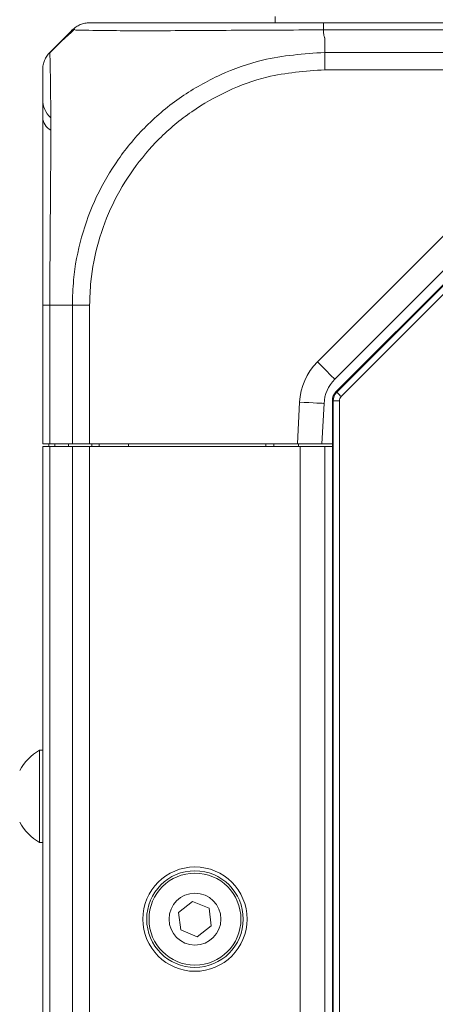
# Model space of a CAD drawing. Header units: millimetres. Extents: x 0 to 1118, y 0 to 864.
# Tile 73 of 146: x 151 to 160, y 482 to 502. Entities that reach past the tile are written whole.
import ezdxf

# ---------------------------------------------------------------- set-up
doc = ezdxf.new("R2010")
doc.units = ezdxf.units.MM

msp = doc.modelspace()

# ---------------------------------------------------------------- linework, layer by layer
at = {"color": 7, "linetype": 'Continuous', "lineweight": 15}
for p, q in [((156.419, 502.455), (156.419, 502.33)), ((163.78, 502.183), (157.404, 502.183)), ((157.407, 502.33), (163.777, 502.33)), ((152.125, 502.023), (151.828, 501.726)), ((157.432, 502.023), (157.432, 501.726)), ((157.432, 501.726), (163.801, 501.726)), ((163.795, 501.373), (157.433, 501.373)), ((157.282, 495.425), (162.259, 500.401)), ((162.612, 500.048), (157.636, 495.071)), ((157.661, 494.814), (162.885, 500.039)), ((157.678, 494.807), (162.892, 500.021)), ((162.981, 499.933), (157.766, 494.719)), ((151.682, 493.755), (151.682, 496.579)), ((152.286, 496.58), (151.828, 496.58)), ((151.828, 496.58), (151.828, 493.755)), ((152.286, 493.755), (152.286, 496.58)), ((152.639, 496.579), (152.639, 493.755)), ((157.661, 494.814), (157.678, 494.807)), ((156.873, 493.755), (156.918, 494.606)), ((157.417, 494.58), (157.374, 493.755)), ((157.605, 494.63), (157.587, 494.638)), ((157.587, 436.022), (157.587, 494.638)), ((157.605, 436.03), (157.605, 494.63)), ((157.605, 494.63), (157.73, 494.63)), ((157.73, 494.63), (157.73, 436.03)), ((151.828, 493.755), (151.682, 493.755)), ((151.807, 493.705), (151.807, 493.755)), ((152.286, 493.755), (151.828, 493.755)), ((152.208, 493.705), (152.207, 493.755)), ((152.639, 493.755), (152.286, 493.755)), ((156.873, 493.755), (152.639, 493.755)), ((152.681, 493.705), (152.682, 493.755)), ((152.832, 493.705), (152.832, 493.755)), ((153.433, 493.705), (153.432, 493.755)), ((156.231, 493.705), (156.232, 493.755)), ((156.394, 493.705), (156.394, 493.755)), ((157.374, 493.755), (156.873, 493.755)), ((156.894, 493.755), (156.894, 493.705)), ((157.587, 493.755), (157.374, 493.755)), ((151.682, 436.955), (151.682, 493.705)), ((151.682, 493.705), (151.828, 493.705)), ((151.828, 436.955), (151.828, 493.705)), ((151.828, 493.705), (152.286, 493.705)), ((152.286, 436.955), (152.286, 493.705)), ((152.286, 493.705), (152.639, 493.705)), ((152.639, 436.955), (152.639, 493.705)), ((152.639, 493.705), (156.932, 493.705)), ((156.932, 436.955), (156.932, 493.705)), ((156.932, 493.705), (157.432, 493.705)), ((157.432, 493.705), (157.587, 493.705)), ((157.432, 436.955), (157.432, 493.705)), ((151.682, 487.517), (151.617, 487.517)), ((151.617, 487.517), (151.617, 486.58)), ((151.617, 486.58), (151.617, 485.642)), ((151.617, 485.642), (151.682, 485.642)), ((154.738, 484.438), (154.452, 484.218)), ((155.072, 484.3), (154.738, 484.438)), ((154.452, 484.218), (154.499, 483.86)), ((155.119, 483.942), (155.072, 484.3)), ((154.833, 483.722), (155.119, 483.942)), ((154.499, 483.86), (154.833, 483.722))]:
    msp.add_line(p, q, dxfattribs=at)
at = {"color": 9, "linetype": 'Continuous', "lineweight": 15}
msp.add_line((151.93, 493.755), (151.93, 493.705), dxfattribs=at)
at = {"color": 7, "linetype": 'Continuous', "lineweight": 15, "flags": 128}
for points in [[(157.282, 495.425), (157.351, 495.356), (157.417, 495.289), (157.478, 495.228), (157.532, 495.175), (157.576, 495.131), (157.609, 495.098), (157.629, 495.078), (157.636, 495.071)], [(157.678, 494.807), (157.68, 494.805), (157.685, 494.8), (157.693, 494.792), (157.704, 494.781), (157.718, 494.767), (157.733, 494.752), (157.749, 494.736), (157.766, 494.719)], [(156.918, 494.606), (157.015, 494.601), (157.109, 494.596), (157.195, 494.592), (157.271, 494.588), (157.333, 494.584), (157.379, 494.582), (157.407, 494.58), (157.417, 494.58)]]:
    msp.add_lwpolyline(points, dxfattribs=at)
at = {"color": 7, "linetype": 'Continuous', "lineweight": 15}
for radius in [1.062, 0.984, 0.937, 0.528]:
    msp.add_circle((154.786, 484.08), radius, dxfattribs=at)
for centre, radius, start, end in [((152.182, 500.767), 0.5, 180, 227.2611), ((158.166, 494.541), 1.25, 135, 177), ((158.166, 494.541), 0.75, 135, 177), ((157.855, 494.63), 0.25, 135.0036, 179.9964), ((152.156, 486.58), 1.081, 119.8821, 150.7838), ((152.156, 486.58), 1.081, 209.2162, 240.1179)]:
    msp.add_arc(centre, radius, start, end, dxfattribs=at)
at = {"color": 9, "linetype": 'Continuous', "lineweight": 15}
msp.add_arc((152.012, 500.426), 0.331, 184.231, 239.6589, dxfattribs=at)
at = {"color": 7, "linetype": 'Continuous', "lineweight": 15}
for centre, major_axis in [((157.837, 494.637), (0.231, -0.096)), ((157.855, 494.63), (0.116, -0.048))]:
    msp.add_ellipse(centre, major_axis=major_axis, ratio=0.999822, start_param=2.748957, end_param=3.534229, dxfattribs=at)
for points, knots in [([(152.334, 502.197), (152.275, 502.145), (152.101, 501.99), (151.936, 501.828), (151.827, 501.721)], [0, 0, 0, 0, 0.3344639, 1, 1, 1, 1]), ([(152.125, 502.023), (152.127, 502.025), (152.143, 502.04), (152.197, 502.095), (152.248, 502.146), (152.285, 502.183)], [0, 0, 0, 0, 0.051258, 0.304571, 1, 1, 1, 1]), ([(152.285, 502.183), (152.31, 502.205), (152.359, 502.249), (152.447, 502.294), (152.541, 502.324), (152.606, 502.328), (152.639, 502.33)], [0, 0, 0, 0, 0.249998, 0.5000015, 0.7500139, 1, 1, 1, 1]), ([(152.639, 502.33), (152.665, 502.33), (152.711, 502.33), (153.013, 502.33), (153.427, 502.33), (153.985, 502.33), (154.659, 502.33), (155.364, 502.33), (156.131, 502.33), (156.822, 502.33), (157.25, 502.33), (157.407, 502.33)], [0, 0, 0, 0, 0.1476517, 0.2562048, 0.3647765, 0.4995876, 0.6089425, 0.7182914, 0.8277419, 0.9371758, 1, 1, 1, 1]), ([(157.404, 502.183), (157.404, 502.205), (157.405, 502.249), (157.405, 502.294), (157.406, 502.324), (157.406, 502.328), (157.407, 502.33)], [0, 0, 0, 0, 0.249998, 0.500001, 0.750005, 1, 1, 1, 1]), ([(157.404, 502.183), (157.405, 502.17), (157.408, 502.126), (157.414, 502.074), (157.426, 502.034), (157.43, 502.025), (157.432, 502.023), (157.432, 502.023)], [0, 0, 0, 0, 0.245194, 0.817512, 0.960662, 0.992138, 1, 1, 1, 1]), ([(151.829, 501.726), (151.807, 501.702), (151.763, 501.653), (151.717, 501.565), (151.687, 501.471), (151.684, 501.405), (151.682, 501.373)], [0, 0, 0, 0, 0.249989, 0.499991, 0.749999, 1, 1, 1, 1]), ([(151.829, 501.726), (151.829, 501.721), (151.829, 501.706), (151.832, 501.56), (151.838, 501.255), (151.844, 500.81), (151.847, 500.264), (151.846, 499.619), (151.841, 498.893), (151.834, 498.115), (151.829, 497.334), (151.829, 496.833), (151.828, 496.58)], [0, 0, 0, 0, 0.065796, 0.17276, 0.282893, 0.389757, 0.499797, 0.596871, 0.703946, 0.814212, 0.906126, 1, 1, 1, 1]), ([(152.286, 496.58), (152.291, 496.752), (152.305, 497.218), (152.451, 497.97), (152.758, 498.801), (153.206, 499.566), (153.786, 500.257), (154.489, 500.841), (155.293, 501.29), (156.273, 501.646), (157.005, 501.697), (157.432, 501.726)], [0, 0, 0, 0, 0.063883, 0.173204, 0.28252, 0.391668, 0.500807, 0.616209, 0.728943, 0.841675, 1, 1, 1, 1]), ([(157.432, 501.726), (157.432, 501.702), (157.432, 501.653), (157.432, 501.565), (157.432, 501.471), (157.432, 501.406), (157.433, 501.373)], [0, 0, 0, 0, 0.2500005, 0.5000025, 0.7499981, 1, 1, 1, 1]), ([(151.682, 496.579), (151.682, 496.812), (151.682, 497.278), (151.682, 498), (151.682, 498.723), (151.682, 499.397), (151.682, 499.996), (151.682, 500.505), (151.682, 500.923), (151.682, 501.212), (151.682, 501.354), (151.682, 501.368), (151.682, 501.373)], [0, 0, 0, 0, 0.0929145, 0.1858153, 0.2944776, 0.4031621, 0.5002014, 0.6086254, 0.7170444, 0.8255689, 0.9340812, 1, 1, 1, 1]), ([(157.433, 501.373), (157.035, 501.344), (156.354, 501.296), (155.445, 500.959), (154.701, 500.537), (154.049, 499.992), (153.509, 499.351), (153.088, 498.642), (152.797, 497.871), (152.657, 497.173), (152.644, 496.74), (152.639, 496.579)], [0, 0, 0, 0, 0.158413, 0.271113, 0.383836, 0.499189, 0.608333, 0.717478, 0.826751, 0.936005, 1, 1, 1, 1]), ([(151.828, 496.58), (151.807, 496.58), (151.763, 496.58), (151.717, 496.58), (151.688, 496.58), (151.684, 496.579), (151.682, 496.579)], [0, 0, 0, 0, 0.250002, 0.499993, 0.749995, 1, 1, 1, 1]), ([(152.286, 496.58), (152.31, 496.58), (152.359, 496.58), (152.447, 496.58), (152.541, 496.58), (152.607, 496.579), (152.639, 496.579)], [0, 0, 0, 0, 0.250009, 0.500001, 0.749986, 1, 1, 1, 1])]:
    msp.add_open_spline(points, degree=3, knots=knots, dxfattribs=at)
at = {"color": 9, "linetype": 'Continuous', "lineweight": 15}
msp.add_open_spline([(157.404, 502.183), (157.236, 502.183), (156.78, 502.183), (156.037, 502.18), (155.214, 502.174), (154.448, 502.169), (153.721, 502.167), (153.122, 502.169), (152.684, 502.175), (152.409, 502.181), (152.367, 502.182), (152.349, 502.182)], degree=3, knots=[0, 0, 0, 0, 0.067138, 0.182639, 0.301576, 0.416957, 0.535792, 0.680177, 0.794756, 0.912682, 1, 1, 1, 1], dxfattribs=at)

doc.saveas('drawing.dxf')
